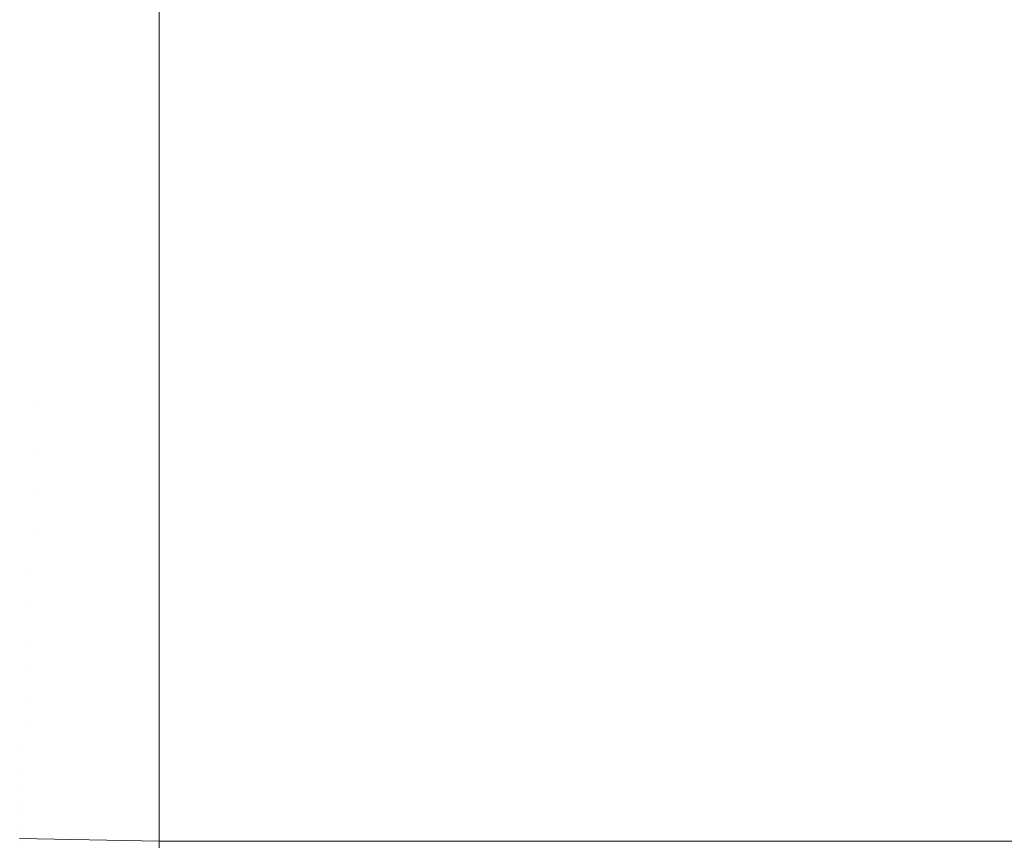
# Model space of a CAD drawing. Header units: centimetres. Extents: x -25.8 to 27.5, y 33.3 to 35.1.
# Tile 145 of 256: x -7.7014 to -7.6416, y 33.6401 to 33.69. Entities that reach past the tile are written whole.
import ezdxf

# ---------------------------------------------------------------- set-up
doc = ezdxf.new("R2010")
doc.units = ezdxf.units.CM
doc.header["$LTSCALE"] = 2.54
doc.layers.add('Lucido design-1', color=7, linetype='Continuous')

# ---------------------------------------------------------------- blocks, each defined once
blk = doc.blocks.new('Gruppo-6-1')
at = {"color": 7, "linetype": 'Continuous', "lineweight": 9}
for points in [[(-25.69296, 35.040112, 330.586121), (-25.69296, 33.440112, 330.586121), (27.40704, 33.440112, 330.586121), (27.40704, 35.040112, 330.586121)], [(-25.69296, 35.040112, 306.619358), (-25.69296, 33.440112, 306.619358), (27.40704, 33.440112, 306.619358), (27.40704, 35.040112, 306.619358)]]:
    blk.add_3dface(points, dxfattribs=at)
for points, invisible_edges in [([(-7.699394, 33.688648, 330.17178), (-7.705817, 33.689058, 330.17178), (-7.70551, 33.692661, 330.173857), (-7.699241, 33.692261, 330.173857)], 15), ([(-7.699394, 33.688648, 306.205017), (-7.705817, 33.689058, 306.205017), (-7.70551, 33.692661, 306.207094), (-7.699241, 33.692261, 306.207094)], 15), ([(-7.69296, 33.69135, 330.17341), (-7.69296, 33.688512, 330.17178), (-7.699394, 33.688648, 330.17178), (-7.699241, 33.692261, 330.173857)], 14), ([(-7.69296, 33.69135, 306.206647), (-7.69296, 33.688512, 306.205017), (-7.699394, 33.688648, 306.205017), (-7.699241, 33.692261, 306.207094)], 14), ([(-7.69296, 33.688512, 330.17178), (-7.69296, 33.69135, 330.17341), (9.40704, 33.69135, 330.17341), (9.40704, 33.688512, 330.17178)], 10), ([(-7.69296, 33.688512, 306.205017), (-7.69296, 33.69135, 306.206647), (9.40704, 33.69135, 306.206647), (9.40704, 33.688512, 306.205017)], 10), ([(-7.699544, 33.685129, 330.169557), (-7.706115, 33.685548, 330.169557), (-7.705817, 33.689058, 330.17178), (-7.699394, 33.688648, 330.17178)], 15), ([(-7.699544, 33.685129, 306.202794), (-7.706115, 33.685548, 306.202794), (-7.705817, 33.689058, 306.205017), (-7.699394, 33.688648, 306.205017)], 15), ([(-7.69296, 33.68769, 330.171261), (-7.69296, 33.684989, 330.169557), (-7.699544, 33.685129, 330.169557), (-7.699394, 33.688648, 330.17178)], 14), ([(-7.69296, 33.68769, 306.204498), (-7.69296, 33.684989, 306.202794), (-7.699544, 33.685129, 306.202794), (-7.699394, 33.688648, 306.205017)], 14), ([(-7.699394, 33.688648, 330.17178), (-7.69296, 33.688512, 330.17178), (-7.69296, 33.68769, 330.171261)], 9), ([(-7.699394, 33.688648, 306.205017), (-7.69296, 33.688512, 306.205017), (-7.69296, 33.68769, 306.204498)], 9), ([(9.40704, 33.688512, 330.17178), (9.40704, 33.68769, 330.171261), (-7.69296, 33.68769, 330.171261), (-7.69296, 33.688512, 330.17178)], 10), ([(9.40704, 33.688512, 306.205017), (9.40704, 33.68769, 306.204498), (-7.69296, 33.68769, 306.204498), (-7.69296, 33.688512, 306.205017)], 10), ([(-7.69296, 33.684989, 330.169557), (-7.69296, 33.68769, 330.171261), (9.40704, 33.68769, 330.171261), (9.40704, 33.684989, 330.169557)], 10), ([(-7.69296, 33.684989, 306.202794), (-7.69296, 33.68769, 306.204498), (9.40704, 33.68769, 306.204498), (9.40704, 33.684989, 306.202794)], 10), ([(-7.699689, 33.681707, 330.16719), (-7.706406, 33.682136, 330.16719), (-7.706115, 33.685548, 330.169557), (-7.699544, 33.685129, 330.169557)], 15), ([(-7.699689, 33.681707, 306.200427), (-7.706406, 33.682136, 306.200427), (-7.706115, 33.685548, 306.202794), (-7.699544, 33.685129, 306.202794)], 15), ([(-7.69296, 33.684124, 330.168959), (-7.69296, 33.681564, 330.16719), (-7.699689, 33.681707, 330.16719), (-7.699544, 33.685129, 330.169557)], 14), ([(-7.69296, 33.684124, 306.202196), (-7.69296, 33.681564, 306.200427), (-7.699689, 33.681707, 306.200427), (-7.699544, 33.685129, 306.202794)], 14), ([(-7.699544, 33.685129, 330.169557), (-7.69296, 33.684989, 330.169557), (-7.69296, 33.684124, 330.168959)], 9), ([(-7.699544, 33.685129, 306.202794), (-7.69296, 33.684989, 306.202794), (-7.69296, 33.684124, 306.202196)], 9), ([(9.40704, 33.684989, 330.169557), (9.40704, 33.684124, 330.168959), (-7.69296, 33.684124, 330.168959), (-7.69296, 33.684989, 330.169557)], 10), ([(9.40704, 33.684989, 306.202794), (9.40704, 33.684124, 306.202196), (-7.69296, 33.684124, 306.202196), (-7.69296, 33.684989, 306.202794)], 10), ([(-7.69296, 33.681564, 330.16719), (-7.69296, 33.684124, 330.168959), (9.40704, 33.684124, 330.168959), (9.40704, 33.681564, 330.16719)], 10), ([(-7.69296, 33.681564, 306.200427), (-7.69296, 33.684124, 306.202196), (9.40704, 33.684124, 306.202196), (9.40704, 33.681564, 306.200427)], 10), ([(-7.69983, 33.67839, 330.164686), (-7.706687, 33.678828, 330.164686), (-7.706406, 33.682136, 330.16719), (-7.699689, 33.681707, 330.16719)], 15), ([(-7.69983, 33.67839, 306.197923), (-7.706687, 33.678828, 306.197923), (-7.706406, 33.682136, 306.200427), (-7.699689, 33.681707, 306.200427)], 15), ([(-7.69296, 33.680659, 330.166507), (-7.69296, 33.678245, 330.164686), (-7.69983, 33.67839, 330.164686), (-7.699689, 33.681707, 330.16719)], 14), ([(-7.69296, 33.680659, 306.199744), (-7.69296, 33.678245, 306.197923), (-7.69983, 33.67839, 306.197923), (-7.699689, 33.681707, 306.200427)], 14), ([(-7.699689, 33.681707, 330.16719), (-7.69296, 33.681564, 330.16719), (-7.69296, 33.680659, 330.166507)], 9), ([(-7.699689, 33.681707, 306.200427), (-7.69296, 33.681564, 306.200427), (-7.69296, 33.680659, 306.199744)], 9), ([(9.40704, 33.681564, 330.16719), (9.40704, 33.680659, 330.166507), (-7.69296, 33.680659, 330.166507), (-7.69296, 33.681564, 330.16719)], 10), ([(9.40704, 33.681564, 306.200427), (9.40704, 33.680659, 306.199744), (-7.69296, 33.680659, 306.199744), (-7.69296, 33.681564, 306.200427)], 10), ([(-7.69296, 33.678245, 330.164686), (-7.69296, 33.680659, 330.166507), (9.40704, 33.680659, 330.166507), (9.40704, 33.678245, 330.164686)], 10), ([(-7.69296, 33.678245, 306.197923), (-7.69296, 33.680659, 306.199744), (9.40704, 33.680659, 306.199744), (9.40704, 33.678245, 306.197923)], 10), ([(-7.699966, 33.675183, 330.162048), (-7.70696, 33.675629, 330.162048), (-7.706687, 33.678828, 330.164686), (-7.69983, 33.67839, 330.164686)], 15), ([(-7.699966, 33.675183, 306.195285), (-7.70696, 33.675629, 306.195285), (-7.706687, 33.678828, 306.197923), (-7.69983, 33.67839, 306.197923)], 15), ([(-7.69296, 33.677301, 330.163911), (-7.69296, 33.675034, 330.162048), (-7.699966, 33.675183, 330.162048), (-7.69983, 33.67839, 330.164686)], 14), ([(-7.69296, 33.677301, 306.197148), (-7.69296, 33.675034, 306.195285), (-7.699966, 33.675183, 306.195285), (-7.69983, 33.67839, 306.197923)], 14), ([(-7.69983, 33.67839, 330.164686), (-7.69296, 33.678245, 330.164686), (-7.69296, 33.677301, 330.163911)], 9), ([(-7.69983, 33.67839, 306.197923), (-7.69296, 33.678245, 306.197923), (-7.69296, 33.677301, 306.197148)], 9), ([(9.40704, 33.678245, 330.164686), (9.40704, 33.677301, 330.163911), (-7.69296, 33.677301, 330.163911), (-7.69296, 33.678245, 330.164686)], 10), ([(9.40704, 33.678245, 306.197923), (9.40704, 33.677301, 306.197148), (-7.69296, 33.677301, 306.197148), (-7.69296, 33.678245, 306.197923)], 10), ([(-7.69296, 33.675034, 330.162048), (-7.69296, 33.677301, 330.163911), (9.40704, 33.677301, 330.163911), (9.40704, 33.675034, 330.162048)], 10), ([(-7.69296, 33.675034, 306.195285), (-7.69296, 33.677301, 306.197148), (9.40704, 33.677301, 306.197148), (9.40704, 33.675034, 306.195285)], 10), ([(-7.700097, 33.672091, 330.159282), (-7.707222, 33.672545, 330.159282), (-7.70696, 33.675629, 330.162048), (-7.699966, 33.675183, 330.162048)], 15), ([(-7.700097, 33.672091, 306.192519), (-7.707222, 33.672545, 306.192519), (-7.70696, 33.675629, 306.195285), (-7.699966, 33.675183, 306.195285)], 15), ([(-7.69296, 33.674057, 330.161175), (-7.69296, 33.671939, 330.159282), (-7.700097, 33.672091, 330.159282), (-7.699966, 33.675183, 330.162048)], 14), ([(-7.69296, 33.674057, 306.194412), (-7.69296, 33.671939, 306.192519), (-7.700097, 33.672091, 306.192519), (-7.699966, 33.675183, 306.195285)], 14), ([(-7.699966, 33.675183, 330.162048), (-7.69296, 33.675034, 330.162048), (-7.69296, 33.674057, 330.161175)], 9), ([(-7.699966, 33.675183, 306.195285), (-7.69296, 33.675034, 306.195285), (-7.69296, 33.674057, 306.194412)], 9), ([(9.40704, 33.675034, 330.162048), (9.40704, 33.674057, 330.161175), (-7.69296, 33.674057, 330.161175), (-7.69296, 33.675034, 330.162048)], 10), ([(9.40704, 33.675034, 306.195285), (9.40704, 33.674057, 306.194412), (-7.69296, 33.674057, 306.194412), (-7.69296, 33.675034, 306.195285)], 10), ([(-7.69296, 33.671939, 330.159282), (-7.69296, 33.674057, 330.161175), (9.40704, 33.674057, 330.161175), (9.40704, 33.671939, 330.159282)], 10), ([(-7.69296, 33.671939, 306.192519), (-7.69296, 33.674057, 306.194412), (9.40704, 33.674057, 306.194412), (9.40704, 33.671939, 306.192519)], 10), ([(-7.700205, 33.669555, 330.156832), (-7.707437, 33.670016, 330.156832), (-7.707222, 33.672545, 330.159282), (-7.700097, 33.672091, 330.159282)], 15), ([(-7.700205, 33.669555, 306.190069), (-7.707437, 33.670016, 306.190069), (-7.707222, 33.672545, 306.192519), (-7.700097, 33.672091, 306.192519)], 15), ([(-7.69296, 33.670928, 330.158306), (-7.69296, 33.669401, 330.156832), (-7.700205, 33.669555, 330.156832), (-7.700097, 33.672091, 330.159282)], 14), ([(-7.69296, 33.670928, 306.191543), (-7.69296, 33.669401, 306.190069), (-7.700205, 33.669555, 306.190069), (-7.700097, 33.672091, 306.192519)], 14), ([(-7.700097, 33.672091, 330.159282), (-7.69296, 33.671939, 330.159282), (-7.69296, 33.670928, 330.158306)], 9), ([(-7.700097, 33.672091, 306.192519), (-7.69296, 33.671939, 306.192519), (-7.69296, 33.670928, 306.191543)], 9), ([(9.40704, 33.671939, 330.159282), (9.40704, 33.670928, 330.158306), (-7.69296, 33.670928, 330.158306), (-7.69296, 33.671939, 330.159282)], 10), ([(9.40704, 33.671939, 306.192519), (9.40704, 33.670928, 306.191543), (-7.69296, 33.670928, 306.191543), (-7.69296, 33.671939, 306.192519)], 10), ([(-7.69296, 33.669401, 330.156832), (-7.69296, 33.670928, 330.158306), (9.40704, 33.670928, 330.158306), (9.40704, 33.669401, 330.156832)], 10), ([(-7.69296, 33.669401, 306.190069), (-7.69296, 33.670928, 306.191543), (9.40704, 33.670928, 306.191543), (9.40704, 33.669401, 306.190069)], 10), ([(-7.700327, 33.666689, 330.153842), (-7.707681, 33.667158, 330.153842), (-7.707437, 33.670016, 330.156832), (-7.700205, 33.669555, 330.156832)], 15), ([(-7.700327, 33.666689, 306.187079), (-7.707681, 33.667158, 306.187079), (-7.707437, 33.670016, 306.190069), (-7.700205, 33.669555, 306.190069)], 15), ([(-7.700327, 33.666689, 330.153842), (-7.700205, 33.669555, 330.156832), (-7.69296, 33.669401, 330.156832), (-7.69296, 33.667932, 330.1553)], 11), ([(-7.700327, 33.666689, 306.187079), (-7.700205, 33.669555, 306.190069), (-7.69296, 33.669401, 306.190069), (-7.69296, 33.667932, 306.188537)], 11), ([(9.40704, 33.669401, 330.156832), (9.40704, 33.667932, 330.1553), (-7.69296, 33.667932, 330.1553), (-7.69296, 33.669401, 330.156832)], 10), ([(9.40704, 33.669401, 306.190069), (9.40704, 33.667932, 306.188537), (-7.69296, 33.667932, 306.188537), (-7.69296, 33.669401, 306.190069)], 10), ([(-7.69296, 33.667932, 330.1553), (-7.69296, 33.666532, 330.153842), (-7.700327, 33.666689, 330.153842)], 10), ([(-7.69296, 33.667932, 306.188537), (-7.69296, 33.666532, 306.187079), (-7.700327, 33.666689, 306.187079)], 10), ([(-7.69296, 33.666532, 330.153842), (-7.69296, 33.667932, 330.1553), (9.40704, 33.667932, 330.1553), (9.40704, 33.666532, 330.153842)], 10), ([(-7.69296, 33.666532, 306.187079), (-7.69296, 33.667932, 306.188537), (9.40704, 33.667932, 306.188537), (9.40704, 33.666532, 306.187079)], 10), ([(-7.700443, 33.66395, 330.150737), (-7.707913, 33.664427, 330.150737), (-7.707681, 33.667158, 330.153842), (-7.700327, 33.666689, 330.153842)], 15), ([(-7.700443, 33.66395, 306.183974), (-7.707913, 33.664427, 306.183974), (-7.707681, 33.667158, 306.187079), (-7.700327, 33.666689, 306.187079)], 15), ([(-7.700443, 33.66395, 330.150737), (-7.700327, 33.666689, 330.153842), (-7.69296, 33.666532, 330.153842), (-7.69296, 33.665061, 330.152175)], 11), ([(-7.700443, 33.66395, 306.183974), (-7.700327, 33.666689, 306.187079), (-7.69296, 33.666532, 306.187079), (-7.69296, 33.665061, 306.185412)], 11), ([(9.40704, 33.666532, 330.153842), (9.40704, 33.665061, 330.152175), (-7.69296, 33.665061, 330.152175), (-7.69296, 33.666532, 330.153842)], 10), ([(9.40704, 33.666532, 306.187079), (9.40704, 33.665061, 306.185412), (-7.69296, 33.665061, 306.185412), (-7.69296, 33.666532, 306.187079)], 10), ([(-7.69296, 33.665061, 330.152175), (-7.69296, 33.663792, 330.150737), (-7.700443, 33.66395, 330.150737)], 10), ([(-7.69296, 33.665061, 306.185412), (-7.69296, 33.663792, 306.183974), (-7.700443, 33.66395, 306.183974)], 10), ([(-7.69296, 33.663792, 330.150737), (-7.69296, 33.665061, 330.152175), (9.40704, 33.665061, 330.152175), (9.40704, 33.663792, 330.150737)], 10), ([(-7.69296, 33.663792, 306.183974), (-7.69296, 33.665061, 306.185412), (9.40704, 33.665061, 306.185412), (9.40704, 33.663792, 306.183974)], 10), ([(-7.700554, 33.661345, 330.147525), (-7.708134, 33.661828, 330.147525), (-7.707913, 33.664427, 330.150737), (-7.700443, 33.66395, 330.150737)], 15), ([(-7.700554, 33.661345, 306.180762), (-7.708134, 33.661828, 306.180762), (-7.707913, 33.664427, 306.183974), (-7.700443, 33.66395, 306.183974)], 15), ([(-7.700554, 33.661345, 330.147525), (-7.700443, 33.66395, 330.150737), (-7.69296, 33.663792, 330.150737), (-7.69296, 33.662325, 330.14893)], 11), ([(-7.700554, 33.661345, 306.180762), (-7.700443, 33.66395, 306.183974), (-7.69296, 33.663792, 306.183974), (-7.69296, 33.662325, 306.182167)], 11), ([(9.40704, 33.663792, 330.150737), (9.40704, 33.662325, 330.14893), (-7.69296, 33.662325, 330.14893), (-7.69296, 33.663792, 330.150737)], 10), ([(9.40704, 33.663792, 306.183974), (9.40704, 33.662325, 306.182167), (-7.69296, 33.662325, 306.182167), (-7.69296, 33.663792, 306.183974)], 10), ([(-7.69296, 33.662325, 330.14893), (-7.69296, 33.661184, 330.147525), (-7.700554, 33.661345, 330.147525)], 10), ([(-7.69296, 33.662325, 306.182167), (-7.69296, 33.661184, 306.180762), (-7.700554, 33.661345, 306.180762)], 10), ([(-7.69296, 33.661184, 330.147525), (-7.69296, 33.662325, 330.14893), (9.40704, 33.662325, 330.14893), (9.40704, 33.661184, 330.147525)], 10), ([(-7.69296, 33.661184, 306.180762), (-7.69296, 33.662325, 306.182167), (9.40704, 33.662325, 306.182167), (9.40704, 33.661184, 306.180762)], 10), ([(-7.700659, 33.658877, 330.14421), (-7.708344, 33.659367, 330.14421), (-7.708134, 33.661828, 330.147525), (-7.700554, 33.661345, 330.147525)], 15), ([(-7.700659, 33.658877, 306.177447), (-7.708344, 33.659367, 306.177447), (-7.708134, 33.661828, 306.180762), (-7.700554, 33.661345, 306.180762)], 15), ([(-7.700659, 33.658877, 330.14421), (-7.700554, 33.661345, 330.147525), (-7.69296, 33.661184, 330.147525), (-7.69296, 33.659729, 330.145572)], 11), ([(-7.700659, 33.658877, 306.177447), (-7.700554, 33.661345, 306.180762), (-7.69296, 33.661184, 306.180762), (-7.69296, 33.659729, 306.178809)], 11), ([(9.40704, 33.661184, 330.147525), (9.40704, 33.659729, 330.145572), (-7.69296, 33.659729, 330.145572), (-7.69296, 33.661184, 330.147525)], 10), ([(9.40704, 33.661184, 306.180762), (9.40704, 33.659729, 306.178809), (-7.69296, 33.659729, 306.178809), (-7.69296, 33.661184, 306.180762)], 10), ([(-7.69296, 33.659729, 330.145572), (-7.69296, 33.658713, 330.14421), (-7.700659, 33.658877, 330.14421)], 10), ([(-7.69296, 33.659729, 306.178809), (-7.69296, 33.658713, 306.177447), (-7.700659, 33.658877, 306.177447)], 10), ([(-7.69296, 33.658713, 330.14421), (-7.69296, 33.659729, 330.145572), (9.40704, 33.659729, 330.145572), (9.40704, 33.658713, 330.14421)], 10), ([(-7.69296, 33.658713, 306.177447), (-7.69296, 33.659729, 306.178809), (9.40704, 33.659729, 306.178809), (9.40704, 33.658713, 306.177447)], 10), ([(-7.700758, 33.65655, 330.140799), (-7.708541, 33.657046, 330.140799), (-7.708344, 33.659367, 330.14421), (-7.700659, 33.658877, 330.14421)], 15), ([(-7.700758, 33.65655, 306.174036), (-7.708541, 33.657046, 306.174036), (-7.708344, 33.659367, 306.177447), (-7.700659, 33.658877, 306.177447)], 15), ([(-7.700758, 33.65655, 330.140799), (-7.700659, 33.658877, 330.14421), (-7.69296, 33.658713, 330.14421), (-7.69296, 33.657278, 330.142108)], 11), ([(-7.700758, 33.65655, 306.174036), (-7.700659, 33.658877, 306.177447), (-7.69296, 33.658713, 306.177447), (-7.69296, 33.657278, 306.175345)], 11), ([(9.40704, 33.658713, 330.14421), (9.40704, 33.657278, 330.142108), (-7.69296, 33.657278, 330.142108), (-7.69296, 33.658713, 330.14421)], 10), ([(9.40704, 33.658713, 306.177447), (9.40704, 33.657278, 306.175345), (-7.69296, 33.657278, 306.175345), (-7.69296, 33.658713, 306.177447)], 10), ([(-7.69296, 33.657278, 330.142108), (-7.69296, 33.656384, 330.140799), (-7.700758, 33.65655, 330.140799)], 10), ([(-7.69296, 33.657278, 306.175345), (-7.69296, 33.656384, 306.174036), (-7.700758, 33.65655, 306.174036)], 10), ([(-7.69296, 33.656384, 330.140799), (-7.69296, 33.657278, 330.142108), (9.40704, 33.657278, 330.142108), (9.40704, 33.656384, 330.140799)], 10), ([(-7.69296, 33.656384, 306.174036), (-7.69296, 33.657278, 306.175345), (9.40704, 33.657278, 306.175345), (9.40704, 33.656384, 306.174036)], 10), ([(-7.70085, 33.654367, 330.137298), (-7.708726, 33.654869, 330.137298), (-7.708541, 33.657046, 330.140799), (-7.700758, 33.65655, 330.140799)], 15), ([(-7.70085, 33.654367, 306.170535), (-7.708726, 33.654869, 306.170535), (-7.708541, 33.657046, 306.174036), (-7.700758, 33.65655, 306.174036)], 15), ([(-7.70085, 33.654367, 330.137298), (-7.700758, 33.65655, 330.140799), (-7.69296, 33.656384, 330.140799), (-7.69296, 33.654976, 330.138542)], 11), ([(-7.70085, 33.654367, 306.170535), (-7.700758, 33.65655, 306.174036), (-7.69296, 33.656384, 306.174036), (-7.69296, 33.654976, 306.171779)], 11), ([(9.40704, 33.656384, 330.140799), (9.40704, 33.654976, 330.138542), (-7.69296, 33.654976, 330.138542), (-7.69296, 33.656384, 330.140799)], 10), ([(9.40704, 33.656384, 306.174036), (9.40704, 33.654976, 306.171779), (-7.69296, 33.654976, 306.171779), (-7.69296, 33.656384, 306.174036)], 10), ([(-7.700937, 33.652332, 330.133712), (-7.708899, 33.65284, 330.133712), (-7.708726, 33.654869, 330.137298), (-7.70085, 33.654367, 330.137298)], 15), ([(-7.700937, 33.652332, 306.166949), (-7.708899, 33.65284, 306.166949), (-7.708726, 33.654869, 306.170535), (-7.70085, 33.654367, 306.170535)], 15), ([(-7.69296, 33.654976, 330.138542), (-7.69296, 33.654199, 330.137298), (-7.70085, 33.654367, 330.137298)], 10), ([(-7.69296, 33.654976, 306.171779), (-7.69296, 33.654199, 306.170535), (-7.70085, 33.654367, 306.170535)], 10), ([(-7.69296, 33.654199, 330.137298), (-7.69296, 33.654976, 330.138542), (9.40704, 33.654976, 330.138542), (9.40704, 33.654199, 330.137298)], 10), ([(-7.69296, 33.654199, 306.170535), (-7.69296, 33.654976, 306.171779), (9.40704, 33.654976, 306.171779), (9.40704, 33.654199, 306.170535)], 10), ([(-7.700937, 33.652332, 330.133712), (-7.70085, 33.654367, 330.137298), (-7.69296, 33.654199, 330.137298), (-7.69296, 33.652827, 330.134882)], 11), ([(-7.700937, 33.652332, 306.166949), (-7.70085, 33.654367, 306.170535), (-7.69296, 33.654199, 306.170535), (-7.69296, 33.652827, 306.168119)], 11), ([(9.40704, 33.654199, 330.137298), (9.40704, 33.652827, 330.134882), (-7.69296, 33.652827, 330.134882), (-7.69296, 33.654199, 330.137298)], 10), ([(9.40704, 33.654199, 306.170535), (9.40704, 33.652827, 306.168119), (-7.69296, 33.652827, 306.168119), (-7.69296, 33.654199, 306.170535)], 10), ([(-7.701017, 33.650448, 330.130049), (-7.709059, 33.650961, 330.130049), (-7.708899, 33.65284, 330.133712), (-7.700937, 33.652332, 330.133712)], 15), ([(-7.701017, 33.650448, 306.163286), (-7.709059, 33.650961, 306.163286), (-7.708899, 33.65284, 306.166949), (-7.700937, 33.652332, 306.166949)], 15), ([(-7.69296, 33.652827, 330.134882), (-7.69296, 33.652163, 330.133712), (-7.700937, 33.652332, 330.133712)], 10), ([(-7.69296, 33.652827, 306.168119), (-7.69296, 33.652163, 306.166949), (-7.700937, 33.652332, 306.166949)], 10), ([(-7.69296, 33.652163, 330.133712), (-7.69296, 33.652827, 330.134882), (9.40704, 33.652827, 330.134882), (9.40704, 33.652163, 330.133712)], 10), ([(-7.69296, 33.652163, 306.166949), (-7.69296, 33.652827, 306.168119), (9.40704, 33.652827, 306.168119), (9.40704, 33.652163, 306.166949)], 10), ([(-7.701017, 33.650448, 330.130049), (-7.700937, 33.652332, 330.133712), (-7.69296, 33.652163, 330.133712), (-7.69296, 33.650835, 330.131134)], 11), ([(-7.701017, 33.650448, 306.163286), (-7.700937, 33.652332, 306.166949), (-7.69296, 33.652163, 306.166949), (-7.69296, 33.650835, 306.164371)], 11), ([(9.40704, 33.652163, 330.133712), (9.40704, 33.650835, 330.131134), (-7.69296, 33.650835, 330.131134), (-7.69296, 33.652163, 330.133712)], 10), ([(9.40704, 33.652163, 306.166949), (9.40704, 33.650835, 306.164371), (-7.69296, 33.650835, 306.164371), (-7.69296, 33.652163, 306.166949)], 10), ([(-7.70109, 33.648718, 330.126315), (-7.709206, 33.649235, 330.126315), (-7.709059, 33.650961, 330.130049), (-7.701017, 33.650448, 330.130049)], 15), ([(-7.70109, 33.648718, 306.159552), (-7.709206, 33.649235, 306.159552), (-7.709059, 33.650961, 306.163286), (-7.701017, 33.650448, 306.163286)], 15), ([(-7.69296, 33.650835, 330.131134), (-7.69296, 33.650277, 330.130049), (-7.701017, 33.650448, 330.130049)], 10), ([(-7.69296, 33.650835, 306.164371), (-7.69296, 33.650277, 306.163286), (-7.701017, 33.650448, 306.163286)], 10), ([(-7.69296, 33.650277, 330.130049), (-7.69296, 33.650835, 330.131134), (9.40704, 33.650835, 330.131134), (9.40704, 33.650277, 330.130049)], 10), ([(-7.69296, 33.650277, 306.163286), (-7.69296, 33.650835, 306.164371), (9.40704, 33.650835, 306.164371), (9.40704, 33.650277, 306.163286)], 10), ([(-7.70109, 33.648718, 330.126315), (-7.701017, 33.650448, 330.130049), (-7.69296, 33.650277, 330.130049), (-7.69296, 33.649004, 330.127305)], 11), ([(-7.70109, 33.648718, 306.159552), (-7.701017, 33.650448, 306.163286), (-7.69296, 33.650277, 306.163286), (-7.69296, 33.649004, 306.160542)], 11), ([(9.40704, 33.650277, 330.130049), (9.40704, 33.649004, 330.127305), (-7.69296, 33.649004, 330.127305), (-7.69296, 33.650277, 330.130049)], 10), ([(9.40704, 33.650277, 306.163286), (9.40704, 33.649004, 306.160542), (-7.69296, 33.649004, 306.160542), (-7.69296, 33.650277, 306.163286)], 10), ([(-7.701157, 33.647144, 330.122516), (-7.70934, 33.647666, 330.122516), (-7.709206, 33.649235, 330.126315), (-7.70109, 33.648718, 330.126315)], 15), ([(-7.701157, 33.647144, 306.155753), (-7.70934, 33.647666, 306.155753), (-7.709206, 33.649235, 306.159552), (-7.70109, 33.648718, 306.159552)], 15), ([(-7.69296, 33.649004, 330.127305), (-7.69296, 33.648545, 330.126315), (-7.70109, 33.648718, 330.126315)], 10), ([(-7.69296, 33.649004, 306.160542), (-7.69296, 33.648545, 306.159552), (-7.70109, 33.648718, 306.159552)], 10), ([(-7.69296, 33.648545, 330.126315), (-7.69296, 33.649004, 330.127305), (9.40704, 33.649004, 330.127305), (9.40704, 33.648545, 330.126315)], 10), ([(-7.69296, 33.648545, 306.159552), (-7.69296, 33.649004, 306.160542), (9.40704, 33.649004, 306.160542), (9.40704, 33.648545, 306.159552)], 10), ([(-7.701157, 33.647144, 330.122516), (-7.70109, 33.648718, 330.126315), (-7.69296, 33.648545, 330.126315), (-7.69296, 33.647337, 330.123401)], 11), ([(-7.701157, 33.647144, 306.155753), (-7.70109, 33.648718, 306.159552), (-7.69296, 33.648545, 306.159552), (-7.69296, 33.647337, 306.156638)], 11), ([(9.40704, 33.648545, 330.126315), (9.40704, 33.647337, 330.123401), (-7.69296, 33.647337, 330.123401), (-7.69296, 33.648545, 330.126315)], 10), ([(9.40704, 33.648545, 306.159552), (9.40704, 33.647337, 306.156638), (-7.69296, 33.647337, 306.156638), (-7.69296, 33.648545, 306.159552)], 10), ([(-7.701217, 33.645729, 330.118658), (-7.70946, 33.646254, 330.118658), (-7.70934, 33.647666, 330.122516), (-7.701157, 33.647144, 330.122516)], 15), ([(-7.701217, 33.645729, 306.151895), (-7.70946, 33.646254, 306.151895), (-7.70934, 33.647666, 306.155753), (-7.701157, 33.647144, 306.155753)], 15), ([(-7.701217, 33.645729, 330.118658), (-7.701157, 33.647144, 330.122516), (-7.69296, 33.64697, 330.122516), (-7.69296, 33.645837, 330.119431)], 11), ([(-7.701217, 33.645729, 306.151895), (-7.701157, 33.647144, 306.155753), (-7.69296, 33.64697, 306.155753), (-7.69296, 33.645837, 306.152668)], 11), ([(-7.69296, 33.647337, 330.123401), (-7.69296, 33.64697, 330.122516), (-7.701157, 33.647144, 330.122516)], 10), ([(-7.69296, 33.647337, 306.156638), (-7.69296, 33.64697, 306.155753), (-7.701157, 33.647144, 306.155753)], 10), ([(-7.69296, 33.64697, 330.122516), (-7.69296, 33.647337, 330.123401), (9.40704, 33.647337, 330.123401), (9.40704, 33.64697, 330.122516)], 10), ([(-7.69296, 33.64697, 306.155753), (-7.69296, 33.647337, 306.156638), (9.40704, 33.647337, 306.156638), (9.40704, 33.64697, 306.155753)], 10), ([(9.40704, 33.64697, 330.122516), (9.40704, 33.645837, 330.119431), (-7.69296, 33.645837, 330.119431), (-7.69296, 33.64697, 330.122516)], 10), ([(9.40704, 33.64697, 306.155753), (9.40704, 33.645837, 306.152668), (-7.69296, 33.645837, 306.152668), (-7.69296, 33.64697, 306.155753)], 10), ([(-7.701271, 33.644474, 330.11475), (-7.709566, 33.645003, 330.11475), (-7.70946, 33.646254, 330.118658), (-7.701217, 33.645729, 330.118658)], 15), ([(-7.701271, 33.644474, 306.147987), (-7.709566, 33.645003, 306.147987), (-7.70946, 33.646254, 306.151895), (-7.701217, 33.645729, 306.151895)], 15), ([(-7.69296, 33.645837, 330.119431), (-7.69296, 33.645553, 330.118658), (-7.701217, 33.645729, 330.118658)], 10), ([(-7.69296, 33.645837, 306.152668), (-7.69296, 33.645553, 306.151895), (-7.701217, 33.645729, 306.151895)], 10), ([(-7.69296, 33.645553, 330.118658), (-7.69296, 33.645837, 330.119431), (9.40704, 33.645837, 330.119431), (9.40704, 33.645553, 330.118658)], 10), ([(-7.69296, 33.645553, 306.151895), (-7.69296, 33.645837, 306.152668), (9.40704, 33.645837, 306.152668), (9.40704, 33.645553, 306.151895)], 10), ([(-7.701271, 33.644474, 330.11475), (-7.701217, 33.645729, 330.118658), (-7.69296, 33.645553, 330.118658), (-7.69296, 33.644506, 330.1154)], 11), ([(-7.701271, 33.644474, 306.147987), (-7.701217, 33.645729, 306.151895), (-7.69296, 33.645553, 306.151895), (-7.69296, 33.644506, 306.148637)], 11), ([(9.40704, 33.645553, 330.118658), (9.40704, 33.644506, 330.1154), (-7.69296, 33.644506, 330.1154), (-7.69296, 33.645553, 330.118658)], 10), ([(9.40704, 33.645553, 306.151895), (9.40704, 33.644506, 306.148637), (-7.69296, 33.644506, 306.148637), (-7.69296, 33.645553, 306.151895)], 10), ([(-7.701317, 33.643381, 330.110796), (-7.709659, 33.643913, 330.110796), (-7.709566, 33.645003, 330.11475), (-7.701271, 33.644474, 330.11475)], 15), ([(-7.701317, 33.643381, 306.144033), (-7.709659, 33.643913, 306.144033), (-7.709566, 33.645003, 306.147987), (-7.701271, 33.644474, 306.147987)], 15), ([(-7.701317, 33.643381, 330.110796), (-7.701271, 33.644474, 330.11475), (-7.69296, 33.644297, 330.11475), (-7.69296, 33.643348, 330.111317)], 11), ([(-7.701317, 33.643381, 306.144033), (-7.701271, 33.644474, 306.147987), (-7.69296, 33.644297, 306.147987), (-7.69296, 33.643348, 306.144554)], 11), ([(-7.69296, 33.644506, 330.1154), (-7.69296, 33.644297, 330.11475), (-7.701271, 33.644474, 330.11475)], 10), ([(-7.69296, 33.644506, 306.148637), (-7.69296, 33.644297, 306.147987), (-7.701271, 33.644474, 306.147987)], 10), ([(-7.69296, 33.644297, 330.11475), (-7.69296, 33.644506, 330.1154), (9.40704, 33.644506, 330.1154), (9.40704, 33.644297, 330.11475)], 10), ([(-7.69296, 33.644297, 306.147987), (-7.69296, 33.644506, 306.148637), (9.40704, 33.644506, 306.148637), (9.40704, 33.644297, 306.147987)], 10), ([(9.40704, 33.644297, 330.11475), (9.40704, 33.643348, 330.111317), (-7.69296, 33.643348, 330.111317), (-7.69296, 33.644297, 330.11475)], 10), ([(9.40704, 33.644297, 306.147987), (9.40704, 33.643348, 306.144554), (-7.69296, 33.643348, 306.144554), (-7.69296, 33.644297, 306.147987)], 10), ([(-7.701356, 33.642453, 330.106805), (-7.709738, 33.642987, 330.106805), (-7.709659, 33.643913, 330.110796), (-7.701317, 33.643381, 330.110796)], 15), ([(-7.701356, 33.642453, 306.140042), (-7.709738, 33.642987, 306.140042), (-7.709659, 33.643913, 306.144033), (-7.701317, 33.643381, 306.144033)], 15), ([(-7.701389, 33.641689, 330.102782), (-7.709803, 33.642225, 330.102782), (-7.709738, 33.642987, 330.106805), (-7.701356, 33.642453, 330.106805)], 15), ([(-7.701389, 33.641689, 306.136019), (-7.709803, 33.642225, 306.136019), (-7.709738, 33.642987, 306.140042), (-7.701356, 33.642453, 306.140042)], 15), ([(-7.701356, 33.642453, 330.106805), (-7.701317, 33.643381, 330.110796), (-7.69296, 33.643204, 330.110796), (-7.69296, 33.642364, 330.107188)], 11), ([(-7.701356, 33.642453, 306.140042), (-7.701317, 33.643381, 306.144033), (-7.69296, 33.643204, 306.144033), (-7.69296, 33.642364, 306.140425)], 11), ([(-7.69296, 33.643348, 330.111317), (-7.69296, 33.643204, 330.110796), (-7.701317, 33.643381, 330.110796)], 10), ([(-7.69296, 33.643348, 306.144554), (-7.69296, 33.643204, 306.144033), (-7.701317, 33.643381, 306.144033)], 10), ([(-7.69296, 33.643204, 330.110796), (-7.69296, 33.643348, 330.111317), (9.40704, 33.643348, 330.111317), (9.40704, 33.643204, 330.110796)], 10), ([(-7.69296, 33.643204, 306.144033), (-7.69296, 33.643348, 306.144554), (9.40704, 33.643348, 306.144554), (9.40704, 33.643204, 306.144033)], 10), ([(9.40704, 33.643204, 330.110796), (9.40704, 33.642364, 330.107188), (-7.69296, 33.642364, 330.107188), (-7.69296, 33.643204, 330.110796)], 10), ([(9.40704, 33.643204, 306.144033), (9.40704, 33.642364, 306.140425), (-7.69296, 33.642364, 306.140425), (-7.69296, 33.643204, 306.144033)], 10), ([(-7.701389, 33.641689, 330.102782), (-7.701356, 33.642453, 330.106805), (-7.69296, 33.642274, 330.106805), (-7.69296, 33.641555, 330.103021)], 11), ([(-7.701389, 33.641689, 306.136019), (-7.701356, 33.642453, 306.140042), (-7.69296, 33.642274, 306.140042), (-7.69296, 33.641555, 306.136258)], 11), ([(-7.69296, 33.642364, 330.107188), (-7.69296, 33.642274, 330.106805), (-7.701356, 33.642453, 330.106805)], 10), ([(-7.69296, 33.642364, 306.140425), (-7.69296, 33.642274, 306.140042), (-7.701356, 33.642453, 306.140042)], 10), ([(-7.69296, 33.642274, 330.106805), (-7.69296, 33.642364, 330.107188), (9.40704, 33.642364, 330.107188), (9.40704, 33.642274, 330.106805)], 10), ([(-7.69296, 33.642274, 306.140042), (-7.69296, 33.642364, 306.140425), (9.40704, 33.642364, 306.140425), (9.40704, 33.642274, 306.140042)], 10), ([(9.40704, 33.642274, 330.106805), (9.40704, 33.641555, 330.103021), (-7.69296, 33.641555, 330.103021), (-7.69296, 33.642274, 330.106805)], 10), ([(9.40704, 33.642274, 306.140042), (9.40704, 33.641555, 306.136258), (-7.69296, 33.641555, 306.136258), (-7.69296, 33.642274, 306.140042)], 10), ([(-7.701414, 33.64109, 330.098735), (-7.709853, 33.641628, 330.098735), (-7.709803, 33.642225, 330.102782), (-7.701389, 33.641689, 330.102782)], 15), ([(-7.701414, 33.64109, 306.131972), (-7.709853, 33.641628, 306.131972), (-7.709803, 33.642225, 306.136019), (-7.701389, 33.641689, 306.136019)], 15), ([(-7.701414, 33.64109, 330.098735), (-7.701389, 33.641689, 330.102782), (-7.69296, 33.64151, 330.102782), (-7.69296, 33.640924, 330.098823)], 11), ([(-7.701414, 33.64109, 306.131972), (-7.701389, 33.641689, 306.136019), (-7.69296, 33.64151, 306.136019), (-7.69296, 33.640924, 306.13206)], 11), ([(-7.69296, 33.641555, 330.103021), (-7.69296, 33.64151, 330.102782), (-7.701389, 33.641689, 330.102782)], 10), ([(-7.69296, 33.641555, 306.136258), (-7.69296, 33.64151, 306.136019), (-7.701389, 33.641689, 306.136019)], 10), ([(-7.701444, 33.640392, 330.090596), (-7.709913, 33.640932, 330.090596), (-7.70989, 33.641197, 330.094671), (-7.701433, 33.640658, 330.094671)], 15), ([(-7.701444, 33.640392, 306.123833), (-7.709913, 33.640932, 306.123833), (-7.70989, 33.641197, 306.127908), (-7.701433, 33.640658, 306.127908)], 15), ([(-7.701433, 33.640658, 330.094671), (-7.70989, 33.641197, 330.094671), (-7.709853, 33.641628, 330.098735), (-7.701414, 33.64109, 330.098735)], 15), ([(-7.701433, 33.640658, 306.127908), (-7.70989, 33.641197, 306.127908), (-7.709853, 33.641628, 306.131972), (-7.701414, 33.64109, 306.131972)], 15), ([(-7.69296, 33.640478, 330.094671), (-7.701433, 33.640658, 330.094671), (-7.701414, 33.64109, 330.098735), (-7.69296, 33.640911, 330.098735)], 7), ([(-7.69296, 33.640478, 306.127908), (-7.701433, 33.640658, 306.127908), (-7.701414, 33.64109, 306.131972), (-7.69296, 33.640911, 306.131972)], 7), ([(-7.69296, 33.640924, 330.098823), (-7.69296, 33.640911, 330.098735), (-7.701414, 33.64109, 330.098735)], 10), ([(-7.69296, 33.640924, 306.13206), (-7.69296, 33.640911, 306.131972), (-7.701414, 33.64109, 306.131972)], 10), ([(-7.69296, 33.64151, 330.102782), (-7.69296, 33.641555, 330.103021), (9.40704, 33.641555, 330.103021), (9.40704, 33.64151, 330.102782)], 10), ([(-7.69296, 33.64151, 306.136019), (-7.69296, 33.641555, 306.136258), (9.40704, 33.641555, 306.136258), (9.40704, 33.64151, 306.136019)], 10), ([(9.40704, 33.64151, 330.102782), (9.40704, 33.640924, 330.098823), (-7.69296, 33.640924, 330.098823), (-7.69296, 33.64151, 330.102782)], 10), ([(9.40704, 33.64151, 306.136019), (9.40704, 33.640924, 306.13206), (-7.69296, 33.640924, 306.13206), (-7.69296, 33.64151, 306.136019)], 10), ([(-7.69296, 33.640474, 330.094602), (-7.69296, 33.640212, 330.090596), (-7.701444, 33.640392, 330.090596), (-7.701433, 33.640658, 330.094671)], 14), ([(-7.69296, 33.640474, 306.127839), (-7.69296, 33.640212, 306.123833), (-7.701444, 33.640392, 306.123833), (-7.701433, 33.640658, 306.127908)], 14), ([(-7.701433, 33.640658, 330.094671), (-7.69296, 33.640478, 330.094671), (-7.69296, 33.640474, 330.094602)], 9), ([(-7.701433, 33.640658, 306.127908), (-7.69296, 33.640478, 306.127908), (-7.69296, 33.640474, 306.127839)], 9), ([(-7.69296, 33.640911, 330.098735), (-7.69296, 33.640924, 330.098823), (9.40704, 33.640924, 330.098823), (9.40704, 33.640911, 330.098735)], 10), ([(-7.69296, 33.640911, 306.131972), (-7.69296, 33.640924, 306.13206), (9.40704, 33.640924, 306.13206), (9.40704, 33.640911, 306.131972)], 10), ([(9.40704, 33.640911, 330.098735), (9.40704, 33.640478, 330.094671), (-7.69296, 33.640478, 330.094671), (-7.69296, 33.640911, 330.098735)], 10), ([(-7.69296, 33.640478, 306.127908), (-7.69296, 33.640911, 306.131972), (9.40704, 33.640911, 306.131972), (9.40704, 33.640478, 306.127908)], 10), ([(9.40704, 33.640478, 330.094671), (9.40704, 33.640474, 330.094602), (-7.69296, 33.640474, 330.094602), (-7.69296, 33.640478, 330.094671)], 10), ([(9.40704, 33.640478, 306.127908), (9.40704, 33.640474, 306.127839), (-7.69296, 33.640474, 306.127839), (-7.69296, 33.640478, 306.127908)], 10), ([(-7.69296, 33.640212, 330.090596), (-7.69296, 33.640474, 330.094602), (9.40704, 33.640474, 330.094602), (9.40704, 33.640212, 330.090596)], 10), ([(-7.69296, 33.640212, 306.123833), (-7.69296, 33.640474, 306.127839), (9.40704, 33.640474, 306.127839), (9.40704, 33.640212, 306.123833)], 10), ([(-7.701469, 33.639797, 329.876176), (-7.701456, 33.640115, 329.880161), (-7.69296, 33.639934, 329.880161), (-7.69296, 33.639714, 329.877407)], 11), ([(-7.701469, 33.639797, 305.909413), (-7.701456, 33.640115, 305.913398), (-7.69296, 33.639934, 305.913398), (-7.69296, 33.639714, 305.910644)], 11), ([(-7.701456, 33.640115, 329.880161), (-7.701449, 33.640273, 329.884149), (-7.69296, 33.640093, 329.884149), (-7.69296, 33.639998, 329.88176)], 11), ([(-7.701456, 33.640115, 305.913398), (-7.701449, 33.640273, 305.917386), (-7.69296, 33.640093, 305.917386), (-7.69296, 33.639998, 305.914997)], 11), ([(-7.69296, 33.639998, 329.88176), (-7.69296, 33.639934, 329.880161), (-7.701456, 33.640115, 329.880161)], 10), ([(-7.69296, 33.639998, 305.914997), (-7.69296, 33.639934, 305.913398), (-7.701456, 33.640115, 305.913398)], 10), ([(-7.69296, 33.640093, 329.884149), (-7.701449, 33.640273, 329.884149), (-7.701448, 33.640292, 329.886121), (-7.69296, 33.640112, 329.886121)], 3), ([(-7.69296, 33.640093, 305.917386), (-7.701449, 33.640273, 305.917386), (-7.701448, 33.640292, 305.919358), (-7.69296, 33.640112, 305.919358)], 3), ([(-7.69296, 33.640206, 330.090365), (-7.69296, 33.640113, 330.086667), (-7.701448, 33.640294, 330.086667), (-7.701444, 33.640392, 330.090596)], 14), ([(-7.69296, 33.640206, 306.123602), (-7.69296, 33.640113, 306.119903), (-7.701448, 33.640294, 306.119903), (-7.701444, 33.640392, 306.123833)], 14), ([(-7.69296, 33.640112, 330.086121), (-7.701448, 33.640292, 330.086121), (-7.701448, 33.640294, 330.086667), (-7.69296, 33.640113, 330.086667)], 6), ([(-7.69296, 33.640112, 306.119358), (-7.701448, 33.640292, 306.119358), (-7.701448, 33.640294, 306.119903), (-7.69296, 33.640113, 306.119903)], 6), ([(-7.701448, 33.640292, 330.086121), (-7.69296, 33.640112, 330.086121), (-7.69296, 33.640112, 329.886121), (-7.701448, 33.640292, 329.886121)], 8), ([(-7.701448, 33.640292, 306.119358), (-7.69296, 33.640112, 306.119358), (-7.69296, 33.640112, 305.919358), (-7.701448, 33.640292, 305.919358)], 8), ([(-7.701444, 33.640392, 330.090596), (-7.69296, 33.640212, 330.090596), (-7.69296, 33.640206, 330.090365)], 9), ([(-7.701444, 33.640392, 306.123833), (-7.69296, 33.640212, 306.123833), (-7.69296, 33.640206, 306.123602)], 9), ([(9.40704, 33.640212, 330.090596), (9.40704, 33.640206, 330.090365), (-7.69296, 33.640206, 330.090365), (-7.69296, 33.640212, 330.090596)], 10), ([(9.40704, 33.640212, 306.123833), (9.40704, 33.640206, 306.123602), (-7.69296, 33.640206, 306.123602), (-7.69296, 33.640212, 306.123833)], 10), ([(-7.69296, 33.640113, 330.086667), (-7.69296, 33.640206, 330.090365), (9.40704, 33.640206, 330.090365), (9.40704, 33.640113, 330.086667)], 10), ([(-7.69296, 33.640113, 306.119903), (-7.69296, 33.640206, 306.123602), (9.40704, 33.640206, 306.123602), (9.40704, 33.640113, 306.119903)], 10), ([(9.40704, 33.640113, 330.086667), (9.40704, 33.640112, 330.086121), (-7.69296, 33.640112, 330.086121), (-7.69296, 33.640113, 330.086667)], 8), ([(9.40704, 33.640113, 306.119903), (9.40704, 33.640112, 306.119358), (-7.69296, 33.640112, 306.119358), (-7.69296, 33.640113, 306.119903)], 8)]:
    blk.add_3dface(points, dxfattribs=dict(at, invisible_edges=invisible_edges))

msp = doc.modelspace()

# ---------------------------------------------------------------- block references
at = {"layer": 'Lucido design-1', "color": 7}
msp.add_blockref('Gruppo-6-1', (0, 0), dxfattribs=at)

doc.saveas('drawing.dxf')
